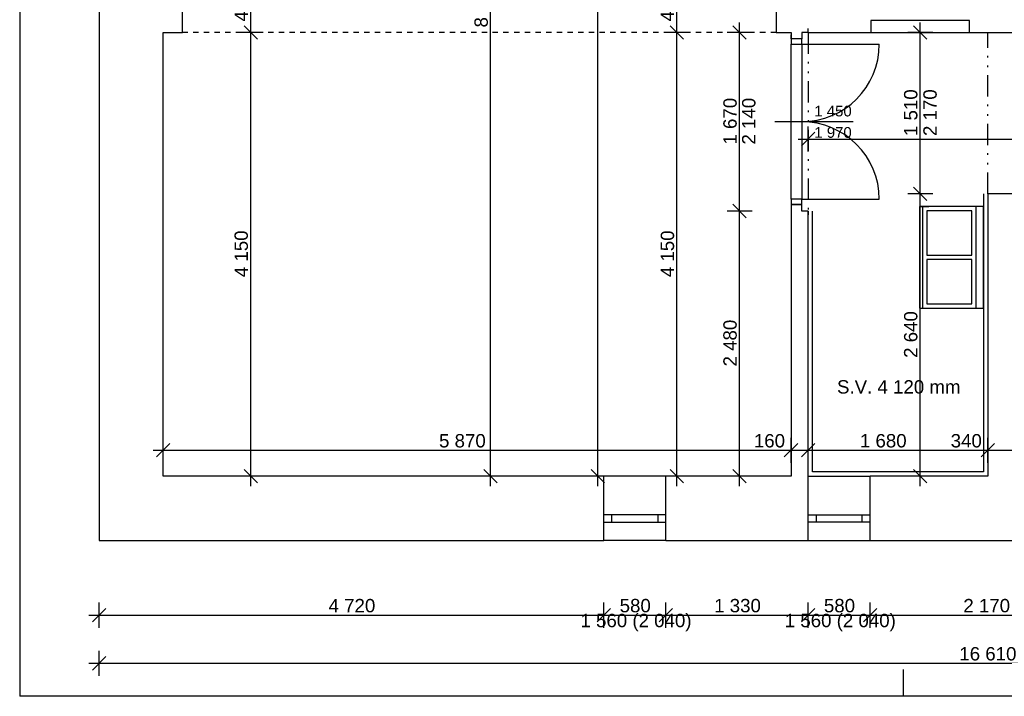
# Model space of a CAD drawing. Header units: millimetres. Extents: x -42769 to -13506, y 26197 to 41113.
# Tile 1 of 11: x -42769 to -33562, y 26197 to 32524. Entities that reach past the tile are written whole.
import ezdxf

# ---------------------------------------------------------------- set-up
doc = ezdxf.new("R2010")
doc.units = ezdxf.units.MM
doc.header["$MEASUREMENT"] = 0
doc.linetypes.add('Čerchovaná se dvěma tečkami M', pattern=[455, 200, -75, 15, -75, 15, -75])
doc.linetypes.add('Čárkovaná S', pattern=[100, 50, -50])
for name, color, linetype in [('Dveře ArchiCADu', 7, 'Continuous'), ('Kóty', 7, 'Continuous'), ('Nábytek', 7, 'Continuous'), ('Okna ArchiCADu', 7, 'Continuous'), ('SLEPAK', 7, 'Continuous'), ('Značky dveří ArchiCADu', 7, 'Continuous')]:
    doc.layers.add(name, color=color, linetype=linetype)
doc.styles.add('GENERATED_STYLE_1', font='arial.ttf')
doc.dimstyles.new('GENERATED_STYLE__1', dxfattribs={"dimtxt": 125, "dimasz": 118.75, "dimexe": 0.18, "dimexo": 0, "dimgap": 0.09, "dimtad": 1, "dimtih": 1, "dimtoh": 1, "dimdec": 0, "dimzin": 0, "dimdsep": 46, "dimtxsty": 'GENERATED_STYLE_1', "dimblk": 'ARROWHEAD_6', "dimblk1": 'ARROWHEAD_6', "dimblk2": 'ARROWHEAD_6', "dimcen": 0.09, "dimclrd": 7, "dimclre": 7, "dimclrt": 7, "dimazin": 0, "dimtfac": 1, "dimtdec": 4, "dimtmove": 0, "dimatfit": 3, "dimfxl": 0, "dimtolj": 1, "dimtzin": 0, "dimarcsym": 0})
doc.dimstyles.new('GENERATED_STYLE__2', dxfattribs={"dimtxt": 125, "dimasz": 118.75, "dimexe": 0.18, "dimexo": 0, "dimgap": 0.09, "dimtad": 1, "dimdec": 0, "dimzin": 0, "dimdsep": 46, "dimtxsty": 'GENERATED_STYLE_1', "dimblk": 'ARROWHEAD_6', "dimblk1": 'ARROWHEAD_6', "dimblk2": 'ARROWHEAD_6', "dimcen": 0.09, "dimclrd": 7, "dimclre": 7, "dimclrt": 7, "dimazin": 0, "dimtfac": 1, "dimtdec": 4, "dimtmove": 0, "dimatfit": 3, "dimfxl": 0, "dimtolj": 1, "dimtzin": 0, "dimarcsym": 0})
doc.dimstyles.new('GENERATED_STYLE__4', dxfattribs={"dimtxt": 125, "dimasz": 118.75, "dimexe": 0.18, "dimexo": 0, "dimgap": 0.09, "dimtad": 1, "dimtih": 1, "dimtoh": 1, "dimdec": 0, "dimzin": 0, "dimdsep": 46, "dimtxsty": 'GENERATED_STYLE_1', "dimblk": 'ARROWHEAD_6', "dimblk1": 'ARROWHEAD_6', "dimblk2": 'ARROWHEAD_6', "dimcen": 0.09, "dimclrd": 7, "dimclre": 7, "dimclrt": 7, "dimazin": 0, "dimtfac": 1, "dimtdec": 4, "dimtmove": 2, "dimatfit": 3, "dimfxl": 0, "dimtolj": 1, "dimtzin": 0, "dimarcsym": 0})

# ---------------------------------------------------------------- blocks, each defined once
blk = doc.blocks.new('*D1')
at = {"layer": 'Kóty', "linetype": 'Continuous'}
for p, q in [((-42026.8, 26838.3), (-42026.8, 27072.7)), ((-37306.8, 26838.3), (-37306.8, 27072.7)), ((-41964.3, 27018), (-42089.3, 26893)), ((-37244.3, 27018), (-37369.3, 26893)), ((-42120.6, 26955.5), (-42026.8, 26955.5)), ((-42026.8, 26955.5), (-37306.8, 26955.5))]:
    blk.add_line(p, q, dxfattribs=at)
at = {"layer": 'Kóty', "char_height": 125, "attachment_point": 7, "style": 'GENERATED_STYLE_1'}
for s, insert in [('{4\xa0720}', (-39880.5, 26980.5)), ('{1 560 (2 040)}', (-37525.4, 26805.5))]:
    blk.add_mtext(s, dxfattribs=dict(at, insert=insert))
blk = doc.blocks.new('ARROWHEAD_6')
at = {"color": 0, "linetype": 'Continuous', "lineweight": 0}
for p, q in [((0, 0), (-1, 0)), ((-0.5, -0.5), (0.5, 0.5))]:
    blk.add_line(p, q, dxfattribs=at)
blk = doc.blocks.new('*D3')
at = {"layer": 'Kóty', "linetype": 'Continuous'}
for p, q in [((-37306.8, 26838.3), (-37306.8, 27072.7)), ((-36726.8, 26838.3), (-36726.8, 27072.7)), ((-37244.3, 27018), (-37369.3, 26893)), ((-36664.3, 27018), (-36789.3, 26893)), ((-37306.8, 26955.5), (-36726.8, 26955.5))]:
    blk.add_line(p, q, dxfattribs=at)
at = {"layer": 'Kóty', "insert": (-37159.1, 26980.5), "char_height": 125, "attachment_point": 7, "style": 'GENERATED_STYLE_1'}
blk.add_mtext('{580}', dxfattribs=at)
blk = doc.blocks.new('*D4')
at = {"layer": 'Kóty', "linetype": 'Continuous'}
for p, q in [((-36726.8, 26838.3), (-36726.8, 27072.7)), ((-35396.8, 26838.3), (-35396.8, 27072.7)), ((-36664.3, 27018), (-36789.3, 26893)), ((-35334.3, 27018), (-35459.3, 26893)), ((-36726.8, 26955.5), (-35396.8, 26955.5))]:
    blk.add_line(p, q, dxfattribs=at)
at = {"layer": 'Kóty', "char_height": 125, "attachment_point": 7, "style": 'GENERATED_STYLE_1'}
for s, insert in [('{1\xa0330}', (-36275.5, 26980.5)), ('{1 560 (2 040)}', (-35615.4, 26805.5))]:
    blk.add_mtext(s, dxfattribs=dict(at, insert=insert))
blk = doc.blocks.new('*D5')
at = {"layer": 'Kóty', "linetype": 'Continuous'}
for p, q in [((-35396.8, 26838.3), (-35396.8, 27072.7)), ((-34816.8, 26838.3), (-34816.8, 27072.7)), ((-35334.3, 27018), (-35459.3, 26893)), ((-34754.3, 27018), (-34879.3, 26893)), ((-35396.8, 26955.5), (-34816.8, 26955.5))]:
    blk.add_line(p, q, dxfattribs=at)
at = {"layer": 'Kóty', "insert": (-35249.1, 26980.5), "char_height": 125, "attachment_point": 7, "style": 'GENERATED_STYLE_1'}
blk.add_mtext('{580}', dxfattribs=at)
blk = doc.blocks.new('*D6')
at = {"layer": 'Kóty', "linetype": 'Continuous'}
for p, q in [((-34816.8, 26838.3), (-34816.8, 27072.7)), ((-32646.8, 26838.3), (-32646.8, 27072.7)), ((-34754.3, 27018), (-34879.3, 26893)), ((-32584.3, 27018), (-32709.3, 26893)), ((-34816.8, 26955.5), (-32646.8, 26955.5))]:
    blk.add_line(p, q, dxfattribs=at)
at = {"layer": 'Kóty', "char_height": 125, "attachment_point": 7, "style": 'GENERATED_STYLE_1'}
for s, insert in [('{2\xa0170}', (-33945.5, 26980.5)), ('{1 560 (2 040)}', (-32855.4, 26805.5))]:
    blk.add_mtext(s, dxfattribs=dict(at, insert=insert))
blk = doc.blocks.new('*D7')
at = {"layer": 'Kóty', "linetype": 'Continuous'}
for p, q in [((-32646.8, 26838.3), (-32646.8, 27072.7)), ((-32046.8, 26838.3), (-32046.8, 27072.7)), ((-32584.3, 27018), (-32709.3, 26893)), ((-31984.3, 27018), (-32109.3, 26893)), ((-32646.8, 26955.5), (-32046.8, 26955.5))]:
    blk.add_line(p, q, dxfattribs=at)
at = {"layer": 'Kóty', "char_height": 125, "attachment_point": 7, "style": 'GENERATED_STYLE_1'}
for s, insert in [('{100}', (-32139.1, 27124.2)), ('{600}', (-32489.1, 26980.5)), ('{1 560 (2 040)}', (-32179.9, 26634.8))]:
    blk.add_mtext(s, dxfattribs=dict(at, insert=insert))
blk = doc.blocks.new('*D8')
at = {"layer": 'Kóty', "linetype": 'Continuous'}
for p, q in [((-32046.8, 26838.3), (-32046.8, 27072.7)), ((-31946.8, 26838.3), (-31946.8, 27072.7)), ((-31984.3, 27018), (-32109.3, 26893)), ((-31884.3, 27018), (-32009.3, 26893)), ((-32046.8, 26955.5), (-31946.8, 26955.5))]:
    blk.add_line(p, q, dxfattribs=at)
blk = doc.blocks.new('*D9')
at = {"layer": 'Kóty', "linetype": 'Continuous'}
for p, q in [((-31946.8, 26838.3), (-31946.8, 27072.7)), ((-31366.8, 26838.3), (-31366.8, 27072.7)), ((-31884.3, 27018), (-32009.3, 26893)), ((-31304.3, 27018), (-31429.3, 26893)), ((-31946.8, 26955.5), (-31366.8, 26955.5))]:
    blk.add_line(p, q, dxfattribs=at)
at = {"layer": 'Kóty', "insert": (-31799.1, 26980.5), "char_height": 125, "attachment_point": 7, "style": 'GENERATED_STYLE_1'}
blk.add_mtext('{580}', dxfattribs=at)
blk = doc.blocks.new('*D10')
at = {"layer": 'Kóty', "linetype": 'Continuous'}
for p, q in [((-31366.8, 26838.3), (-31366.8, 27072.7)), ((-28746.8, 26838.3), (-28746.8, 27072.7)), ((-31304.3, 27018), (-31429.3, 26893)), ((-28684.3, 27018), (-28809.3, 26893)), ((-31366.8, 26955.5), (-28746.8, 26955.5))]:
    blk.add_line(p, q, dxfattribs=at)
at = {"layer": 'Kóty', "char_height": 125, "attachment_point": 7, "style": 'GENERATED_STYLE_1'}
for s, insert in [('{2\xa0620}', (-30270.5, 26980.5)), ('{1 560 (2 040)}', (-28965.4, 26805.5))]:
    blk.add_mtext(s, dxfattribs=dict(at, insert=insert))
blk = doc.blocks.new('*D11')
at = {"layer": 'Kóty', "linetype": 'Continuous'}
for p, q in [((-28746.8, 26838.3), (-28746.8, 27072.7)), ((-28166.8, 26838.3), (-28166.8, 27072.7)), ((-28684.3, 27018), (-28809.3, 26893)), ((-28104.3, 27018), (-28229.3, 26893)), ((-28746.8, 26955.5), (-28166.8, 26955.5))]:
    blk.add_line(p, q, dxfattribs=at)
at = {"layer": 'Kóty', "insert": (-28599.1, 26980.5), "char_height": 125, "attachment_point": 7, "style": 'GENERATED_STYLE_1'}
blk.add_mtext('{580}', dxfattribs=at)
blk = doc.blocks.new('*D12')
at = {"layer": 'Kóty', "linetype": 'Continuous'}
for p, q in [((-28166.8, 26838.3), (-28166.8, 27072.7)), ((-25416.8, 26838.3), (-25416.8, 27072.7)), ((-28104.3, 27018), (-28229.3, 26893)), ((-25479.3, 26893), (-25354.3, 27018)), ((-28166.8, 26955.5), (-25416.8, 26955.5)), ((-25416.8, 26955.5), (-25323.1, 26955.5))]:
    blk.add_line(p, q, dxfattribs=at)
at = {"layer": 'Kóty', "insert": (-27005.5, 26980.5), "char_height": 125, "attachment_point": 7, "style": 'GENERATED_STYLE_1'}
blk.add_mtext('{2\xa0750}', dxfattribs=at)
blk = doc.blocks.new('*D13')
at = {"layer": 'Kóty', "linetype": 'Continuous'}
for p, q in [((-42026.8, 26387.9), (-42026.8, 26622.3)), ((-25416.8, 26387.9), (-25416.8, 26622.3)), ((-41964.3, 26567.6), (-42089.3, 26442.6)), ((-25479.3, 26442.6), (-25354.3, 26567.6)), ((-42120.6, 26505.1), (-42026.8, 26505.1)), ((-42026.8, 26505.1), (-25416.8, 26505.1)), ((-25416.8, 26505.1), (-25323.1, 26505.1))]:
    blk.add_line(p, q, dxfattribs=at)
at = {"layer": 'Kóty', "insert": (-33983, 26530.1), "char_height": 125, "attachment_point": 7, "style": 'GENERATED_STYLE_1'}
blk.add_mtext('{16\xa0610}', dxfattribs=at)
blk = doc.blocks.new('*D65')
at = {"layer": 'Kóty', "linetype": 'Continuous'}
for p, q in [((-34410.9, 30957.7), (-34285.9, 30832.7)), ((-34231.2, 30895.2), (-34465.6, 30895.2)), ((-34348.4, 28255.2), (-34348.4, 30895.2)), ((-34410.9, 28317.7), (-34285.9, 28192.7)), ((-34231.2, 28255.2), (-34465.6, 28255.2)), ((-34348.4, 28161.4), (-34348.4, 28255.2))]:
    blk.add_line(p, q, dxfattribs=at)
at = {"layer": 'Kóty', "insert": (-34373.4, 29361.5), "char_height": 125, "attachment_point": 7, "rotation": 90, "style": 'GENERATED_STYLE_1'}
blk.add_mtext('{2\xa0640}', dxfattribs=at)
blk = doc.blocks.new('*D66')
at = {"layer": 'Kóty', "linetype": 'Continuous'}
for p, q in [((-34348.4, 32405.2), (-34348.4, 32498.9)), ((-34285.9, 32342.7), (-34410.9, 32467.7)), ((-34231.2, 32405.2), (-34465.6, 32405.2)), ((-34348.4, 30895.2), (-34348.4, 32405.2)), ((-34410.9, 30957.7), (-34285.9, 30832.7)), ((-34231.2, 30895.2), (-34465.6, 30895.2))]:
    blk.add_line(p, q, dxfattribs=at)
at = {"layer": 'Kóty', "insert": (-34373.4, 31436.5), "char_height": 125, "attachment_point": 7, "rotation": 90, "style": 'GENERATED_STYLE_1'}
blk.add_mtext('{1\xa0510}', dxfattribs=at)
blk = doc.blocks.new('*D67')
at = {"layer": 'Kóty', "linetype": 'Continuous'}
for p, q in [((-36685.9, 32467.7), (-36560.9, 32342.7)), ((-36506.2, 32405.2), (-36740.6, 32405.2)), ((-36623.4, 28255.2), (-36623.4, 32405.2)), ((-36685.9, 28317.7), (-36560.9, 28192.7)), ((-36506.2, 28255.2), (-36740.6, 28255.2)), ((-36623.4, 28161.4), (-36623.4, 28255.2))]:
    blk.add_line(p, q, dxfattribs=at)
at = {"layer": 'Kóty', "insert": (-36648.4, 30116.5), "char_height": 125, "attachment_point": 7, "rotation": 90, "style": 'GENERATED_STYLE_1'}
blk.add_mtext('{4\xa0150}', dxfattribs=at)
blk = doc.blocks.new('*D68')
at = {"layer": 'Kóty', "linetype": 'Continuous'}
for p, q in [((-36506.2, 32895.2), (-36740.6, 32895.2)), ((-36685.9, 32957.7), (-36560.9, 32832.7)), ((-36623.4, 32405.2), (-36623.4, 32895.2)), ((-36685.9, 32467.7), (-36560.9, 32342.7)), ((-36506.2, 32405.2), (-36740.6, 32405.2))]:
    blk.add_line(p, q, dxfattribs=at)
at = {"layer": 'Kóty', "insert": (-36648.4, 32507.9), "char_height": 125, "attachment_point": 7, "rotation": 90, "style": 'GENERATED_STYLE_1'}
blk.add_mtext('{490}', dxfattribs=at)
blk = doc.blocks.new('*D69')
at = {"layer": 'Kóty', "linetype": 'Continuous'}
for p, q in [((-36685.9, 34387.7), (-36560.9, 34262.7)), ((-36506.2, 34325.2), (-36740.6, 34325.2)), ((-36623.4, 32895.2), (-36623.4, 34325.2)), ((-36506.2, 32895.2), (-36740.6, 32895.2)), ((-36685.9, 32957.7), (-36560.9, 32832.7))]:
    blk.add_line(p, q, dxfattribs=at)
at = {"layer": 'Kóty', "insert": (-36648.4, 33396.5), "char_height": 125, "attachment_point": 7, "rotation": 90, "style": 'GENERATED_STYLE_1'}
blk.add_mtext('{1\xa0430}', dxfattribs=at)
blk = doc.blocks.new('*D70')
at = {"layer": 'Kóty', "linetype": 'Continuous'}
for p, q in [((-36685.9, 34837.7), (-36560.9, 34712.7)), ((-36506.2, 34775.2), (-36740.6, 34775.2)), ((-36623.4, 34325.2), (-36623.4, 34775.2)), ((-36685.9, 34387.7), (-36560.9, 34262.7)), ((-36506.2, 34325.2), (-36740.6, 34325.2))]:
    blk.add_line(p, q, dxfattribs=at)
at = {"layer": 'Kóty', "insert": (-36648.4, 34407.9), "char_height": 125, "attachment_point": 7, "rotation": 90, "style": 'GENERATED_STYLE_1'}
blk.add_mtext('{450}', dxfattribs=at)
blk = doc.blocks.new('*D71')
at = {"layer": 'Kóty', "linetype": 'Continuous'}
for p, q in [((-36685.9, 36237.7), (-36560.9, 36112.7)), ((-36506.2, 36175.2), (-36740.6, 36175.2)), ((-36623.4, 34775.2), (-36623.4, 36175.2)), ((-36685.9, 34837.7), (-36560.9, 34712.7)), ((-36506.2, 34775.2), (-36740.6, 34775.2))]:
    blk.add_line(p, q, dxfattribs=at)
at = {"layer": 'Kóty', "insert": (-36648.4, 35261.5), "char_height": 125, "attachment_point": 7, "rotation": 90, "style": 'GENERATED_STYLE_1'}
blk.add_mtext('{1\xa0400}', dxfattribs=at)
blk = doc.blocks.new('*D72')
at = {"layer": 'Kóty', "linetype": 'Continuous'}
for p, q in [((-36685.9, 37137.7), (-36560.9, 37012.7)), ((-36506.2, 37075.2), (-36740.6, 37075.2)), ((-36623.4, 36175.2), (-36623.4, 37075.2)), ((-36685.9, 36237.7), (-36560.9, 36112.7)), ((-36506.2, 36175.2), (-36740.6, 36175.2))]:
    blk.add_line(p, q, dxfattribs=at)
at = {"layer": 'Kóty', "insert": (-36648.4, 36482.9), "char_height": 125, "attachment_point": 7, "rotation": 90, "style": 'GENERATED_STYLE_1'}
blk.add_mtext('{900}', dxfattribs=at)
blk = doc.blocks.new('*D73')
at = {"layer": 'Kóty', "linetype": 'Continuous'}
for p, q in [((-36506.2, 37575.2), (-36740.6, 37575.2)), ((-36685.9, 37637.7), (-36560.9, 37512.7)), ((-36623.4, 37075.2), (-36623.4, 37575.2)), ((-36685.9, 37137.7), (-36560.9, 37012.7)), ((-36506.2, 37075.2), (-36740.6, 37075.2))]:
    blk.add_line(p, q, dxfattribs=at)
at = {"layer": 'Kóty', "insert": (-36648.4, 37182.9), "char_height": 125, "attachment_point": 7, "rotation": 90, "style": 'GENERATED_STYLE_1'}
blk.add_mtext('{500}', dxfattribs=at)
blk = doc.blocks.new('*D74')
at = {"layer": 'Kóty', "linetype": 'Continuous'}
for p, q in [((-36623.4, 38965.2), (-36623.4, 39058.9)), ((-36506.2, 38965.2), (-36740.6, 38965.2)), ((-36560.9, 38902.7), (-36685.9, 39027.7)), ((-36623.4, 37575.2), (-36623.4, 38965.2)), ((-36506.2, 37575.2), (-36740.6, 37575.2)), ((-36685.9, 37637.7), (-36560.9, 37512.7))]:
    blk.add_line(p, q, dxfattribs=at)
at = {"layer": 'Kóty', "insert": (-36648.4, 38056.5), "char_height": 125, "attachment_point": 7, "rotation": 90, "style": 'GENERATED_STYLE_1'}
blk.add_mtext('{1\xa0390}', dxfattribs=at)
blk = doc.blocks.new('*D75')
at = {"layer": 'Kóty', "linetype": 'Continuous'}
for p, q in [((-38427.7, 37137.7), (-38302.7, 37012.7)), ((-38248, 37075.2), (-38482.3, 37075.2)), ((-38365.2, 28255.2), (-38365.2, 37075.2)), ((-38427.7, 28317.7), (-38302.7, 28192.7)), ((-38248, 28255.2), (-38482.3, 28255.2)), ((-38365.2, 28161.4), (-38365.2, 28255.2))]:
    blk.add_line(p, q, dxfattribs=at)
at = {"layer": 'Kóty', "insert": (-38390.2, 32451.5), "char_height": 125, "attachment_point": 7, "rotation": 90, "style": 'GENERATED_STYLE_1'}
blk.add_mtext('{8\xa0820}', dxfattribs=at)
blk = doc.blocks.new('*D76')
at = {"layer": 'Kóty', "linetype": 'Continuous'}
for p, q in [((-38365.2, 38965.2), (-38365.2, 39058.9)), ((-38248, 38965.2), (-38482.3, 38965.2)), ((-38302.7, 38902.7), (-38427.7, 39027.7)), ((-38365.2, 37075.2), (-38365.2, 38965.2)), ((-38427.7, 37137.7), (-38302.7, 37012.7)), ((-38248, 37075.2), (-38482.3, 37075.2))]:
    blk.add_line(p, q, dxfattribs=at)
at = {"layer": 'Kóty', "insert": (-38390.2, 37806.5), "char_height": 125, "attachment_point": 7, "rotation": 90, "style": 'GENERATED_STYLE_1'}
blk.add_mtext('{1\xa0890}', dxfattribs=at)
blk = doc.blocks.new('*D77')
at = {"layer": 'Kóty', "linetype": 'Continuous'}
for p, q in [((-37362.3, 38965.2), (-37362.3, 39058.9)), ((-37245.1, 38965.2), (-37479.5, 38965.2)), ((-37299.8, 38902.7), (-37424.8, 39027.7)), ((-37362.3, 28255.2), (-37362.3, 38965.2)), ((-37424.8, 28317.7), (-37299.8, 28192.7)), ((-37245.1, 28255.2), (-37479.5, 28255.2)), ((-37362.3, 28161.4), (-37362.3, 28255.2))]:
    blk.add_line(p, q, dxfattribs=at)
at = {"layer": 'Kóty', "insert": (-37387.3, 33349), "char_height": 125, "attachment_point": 7, "rotation": 90, "style": 'GENERATED_STYLE_1'}
blk.add_mtext('{10\xa0710}', dxfattribs=at)
blk = doc.blocks.new('*D78')
at = {"layer": 'Kóty', "linetype": 'Continuous'}
for p, q in [((-40670.8, 32467.7), (-40545.8, 32342.7)), ((-40491.2, 32405.2), (-40725.5, 32405.2)), ((-40608.3, 28255.2), (-40608.3, 32405.2)), ((-40670.8, 28317.7), (-40545.8, 28192.7)), ((-40491.2, 28255.2), (-40725.5, 28255.2)), ((-40608.3, 28161.4), (-40608.3, 28255.2))]:
    blk.add_line(p, q, dxfattribs=at)
at = {"layer": 'Kóty', "insert": (-40633.3, 30116.5), "char_height": 125, "attachment_point": 7, "rotation": 90, "style": 'GENERATED_STYLE_1'}
blk.add_mtext('{4\xa0150}', dxfattribs=at)
blk = doc.blocks.new('*D79')
at = {"layer": 'Kóty', "linetype": 'Continuous'}
for p, q in [((-40491.2, 32895.2), (-40725.5, 32895.2)), ((-40670.8, 32957.7), (-40545.8, 32832.7)), ((-40608.3, 32405.2), (-40608.3, 32895.2)), ((-40670.8, 32467.7), (-40545.8, 32342.7)), ((-40491.2, 32405.2), (-40725.5, 32405.2))]:
    blk.add_line(p, q, dxfattribs=at)
at = {"layer": 'Kóty', "insert": (-40633.3, 32507.9), "char_height": 125, "attachment_point": 7, "rotation": 90, "style": 'GENERATED_STYLE_1'}
blk.add_mtext('{490}', dxfattribs=at)
blk = doc.blocks.new('*D80')
at = {"layer": 'Kóty', "linetype": 'Continuous'}
for p, q in [((-40670.8, 37137.7), (-40545.8, 37012.7)), ((-40491.2, 37075.2), (-40725.5, 37075.2)), ((-40608.3, 32895.2), (-40608.3, 37075.2)), ((-40491.2, 32895.2), (-40725.5, 32895.2)), ((-40670.8, 32957.7), (-40545.8, 32832.7))]:
    blk.add_line(p, q, dxfattribs=at)
at = {"layer": 'Kóty', "insert": (-40633.3, 34771.5), "char_height": 125, "attachment_point": 7, "rotation": 90, "style": 'GENERATED_STYLE_1'}
blk.add_mtext('{4\xa0180}', dxfattribs=at)
blk = doc.blocks.new('*D81')
at = {"layer": 'Kóty', "linetype": 'Continuous'}
for p, q in [((-40491.2, 37575.2), (-40725.5, 37575.2)), ((-40670.8, 37637.7), (-40545.8, 37512.7)), ((-40608.3, 37075.2), (-40608.3, 37575.2)), ((-40670.8, 37137.7), (-40545.8, 37012.7)), ((-40491.2, 37075.2), (-40725.5, 37075.2))]:
    blk.add_line(p, q, dxfattribs=at)
at = {"layer": 'Kóty', "insert": (-40633.3, 37182.9), "char_height": 125, "attachment_point": 7, "rotation": 90, "style": 'GENERATED_STYLE_1'}
blk.add_mtext('{500}', dxfattribs=at)
blk = doc.blocks.new('*D82')
at = {"layer": 'Kóty', "linetype": 'Continuous'}
for p, q in [((-40608.3, 38965.2), (-40608.3, 39058.9)), ((-40491.2, 38965.2), (-40725.5, 38965.2)), ((-40545.8, 38902.7), (-40670.8, 39027.7)), ((-40608.3, 37575.2), (-40608.3, 38965.2)), ((-40491.2, 37575.2), (-40725.5, 37575.2)), ((-40670.8, 37637.7), (-40545.8, 37512.7))]:
    blk.add_line(p, q, dxfattribs=at)
at = {"layer": 'Kóty', "insert": (-40633.3, 38056.5), "char_height": 125, "attachment_point": 7, "rotation": 90, "style": 'GENERATED_STYLE_1'}
blk.add_mtext('{1\xa0390}', dxfattribs=at)
blk = doc.blocks.new('*D83')
at = {"layer": 'Kóty', "linetype": 'Continuous'}
for p, q in [((-41364.3, 28559.8), (-41489.3, 28434.8)), ((-41426.8, 28380.1), (-41426.8, 28614.4)), ((-35494.3, 28559.8), (-35619.3, 28434.8)), ((-35556.8, 28380.1), (-35556.8, 28614.4)), ((-41520.6, 28497.3), (-41426.8, 28497.3)), ((-41426.8, 28497.3), (-35556.8, 28497.3))]:
    blk.add_line(p, q, dxfattribs=at)
at = {"layer": 'Kóty', "char_height": 125, "attachment_point": 7, "style": 'GENERATED_STYLE_1'}
for s, insert in [('{5\xa0870}', (-38847.8, 28522.3)), ('{160}', (-35903.9, 28522.3))]:
    blk.add_mtext(s, dxfattribs=dict(at, insert=insert))
blk = doc.blocks.new('*D84')
at = {"layer": 'Kóty', "linetype": 'Continuous'}
for p, q in [((-35494.3, 28559.8), (-35619.3, 28434.8)), ((-35556.8, 28380.1), (-35556.8, 28614.4)), ((-35334.3, 28559.8), (-35459.3, 28434.8)), ((-35396.8, 28380.1), (-35396.8, 28614.4)), ((-35556.8, 28497.3), (-35396.8, 28497.3))]:
    blk.add_line(p, q, dxfattribs=at)
blk = doc.blocks.new('*D85')
at = {"layer": 'Kóty', "linetype": 'Continuous'}
for p, q in [((-35334.3, 28559.8), (-35459.3, 28434.8)), ((-35396.8, 28380.1), (-35396.8, 28614.4)), ((-33654.3, 28559.8), (-33779.3, 28434.8)), ((-33716.8, 28380.1), (-33716.8, 28614.4)), ((-35396.8, 28497.3), (-33716.8, 28497.3))]:
    blk.add_line(p, q, dxfattribs=at)
at = {"layer": 'Kóty', "char_height": 125, "attachment_point": 7, "style": 'GENERATED_STYLE_1'}
for s, insert in [('{1\xa0680}', (-34912.8, 28522.3)), ('{340}', (-34063.9, 28522.3))]:
    blk.add_mtext(s, dxfattribs=dict(at, insert=insert))
blk = doc.blocks.new('*D86')
at = {"layer": 'Kóty', "linetype": 'Continuous'}
for p, q in [((-33654.3, 28559.8), (-33779.3, 28434.8)), ((-33716.8, 28380.1), (-33716.8, 28614.4)), ((-33314.3, 28559.8), (-33439.3, 28434.8)), ((-33376.8, 28380.1), (-33376.8, 28614.4)), ((-33716.8, 28497.3), (-33376.8, 28497.3))]:
    blk.add_line(p, q, dxfattribs=at)
blk = doc.blocks.new('*D87')
at = {"layer": 'Kóty', "linetype": 'Continuous'}
for p, q in [((-33314.3, 28559.8), (-33439.3, 28434.8)), ((-33376.8, 28380.1), (-33376.8, 28614.4)), ((-31984.3, 28559.8), (-32109.3, 28434.8)), ((-32046.8, 28380.1), (-32046.8, 28614.4)), ((-33376.8, 28497.3), (-32046.8, 28497.3))]:
    blk.add_line(p, q, dxfattribs=at)
at = {"layer": 'Kóty', "insert": (-33117.9, 28522.3), "char_height": 125, "attachment_point": 7, "style": 'GENERATED_STYLE_1'}
blk.add_mtext('{1\xa0330}', dxfattribs=at)
blk = doc.blocks.new('*D88')
at = {"layer": 'Kóty', "linetype": 'Continuous'}
for p, q in [((-31984.3, 28559.8), (-32109.3, 28434.8)), ((-32046.8, 28380.1), (-32046.8, 28614.4)), ((-31884.3, 28559.8), (-32009.3, 28434.8)), ((-31946.8, 28380.1), (-31946.8, 28614.4)), ((-32046.8, 28497.3), (-31946.8, 28497.3))]:
    blk.add_line(p, q, dxfattribs=at)
at = {"layer": 'Kóty', "insert": (-31946.8, 28345.4), "char_height": 125, "attachment_point": 7, "style": 'GENERATED_STYLE_1'}
blk.add_mtext('{100}', dxfattribs=at)
blk = doc.blocks.new('*D89')
at = {"layer": 'Kóty', "linetype": 'Continuous'}
for p, q in [((-31884.3, 28559.8), (-32009.3, 28434.8)), ((-31946.8, 28380.1), (-31946.8, 28614.4)), ((-30214.3, 28559.8), (-30339.3, 28434.8)), ((-30276.8, 28380.1), (-30276.8, 28614.4)), ((-31946.8, 28497.3), (-30276.8, 28497.3))]:
    blk.add_line(p, q, dxfattribs=at)
at = {"layer": 'Kóty', "char_height": 125, "attachment_point": 7, "style": 'GENERATED_STYLE_1'}
for s, insert in [('{1\xa0670}', (-31325.5, 28522.3)), ('{100}', (-31946.8, 28345.4))]:
    blk.add_mtext(s, dxfattribs=dict(at, insert=insert))
blk = doc.blocks.new('*D90')
at = {"layer": 'Kóty', "linetype": 'Continuous'}
for p, q in [((-30214.3, 28559.8), (-30339.3, 28434.8)), ((-30276.8, 28380.1), (-30276.8, 28614.4)), ((-30114.3, 28559.8), (-30239.3, 28434.8)), ((-30176.8, 28380.1), (-30176.8, 28614.4)), ((-30276.8, 28497.3), (-30176.8, 28497.3))]:
    blk.add_line(p, q, dxfattribs=at)
at = {"layer": 'Kóty', "insert": (-30176.8, 28345.4), "char_height": 125, "attachment_point": 7, "style": 'GENERATED_STYLE_1'}
blk.add_mtext('{100}', dxfattribs=at)
blk = doc.blocks.new('*D91')
at = {"layer": 'Kóty', "linetype": 'Continuous'}
for p, q in [((-30114.3, 28559.8), (-30239.3, 28434.8)), ((-30176.8, 28380.1), (-30176.8, 28614.4)), ((-28104.3, 28559.8), (-28229.3, 28434.8)), ((-28166.8, 28380.1), (-28166.8, 28614.4)), ((-30176.8, 28497.3), (-28166.8, 28497.3))]:
    blk.add_line(p, q, dxfattribs=at)
at = {"layer": 'Kóty', "char_height": 125, "attachment_point": 7, "style": 'GENERATED_STYLE_1'}
for s, insert in [('{2\xa0010}', (-29385.5, 28522.3)), ('{160}', (-28513.9, 28522.3)), ('{100}', (-30176.8, 28345.4))]:
    blk.add_mtext(s, dxfattribs=dict(at, insert=insert))
blk = doc.blocks.new('*D92')
at = {"layer": 'Kóty', "linetype": 'Continuous'}
for p, q in [((-28104.3, 28559.8), (-28229.3, 28434.8)), ((-28166.8, 28380.1), (-28166.8, 28614.4)), ((-27944.3, 28559.8), (-28069.3, 28434.8)), ((-28006.8, 28380.1), (-28006.8, 28614.4)), ((-28166.8, 28497.3), (-28006.8, 28497.3))]:
    blk.add_line(p, q, dxfattribs=at)
blk = doc.blocks.new('*D93')
at = {"layer": 'Kóty', "linetype": 'Continuous'}
for p, q in [((-27944.3, 28559.8), (-28069.3, 28434.8)), ((-28006.8, 28380.1), (-28006.8, 28614.4)), ((-27774.3, 28559.8), (-27899.3, 28434.8)), ((-27836.8, 28380.1), (-27836.8, 28614.4)), ((-28006.8, 28497.3), (-27836.8, 28497.3))]:
    blk.add_line(p, q, dxfattribs=at)
blk = doc.blocks.new('*D94')
at = {"layer": 'Kóty', "linetype": 'Continuous'}
for p, q in [((-27774.3, 28559.8), (-27899.3, 28434.8)), ((-27836.8, 28380.1), (-27836.8, 28614.4)), ((-26124.3, 28559.8), (-26249.3, 28434.8)), ((-26186.8, 28380.1), (-26186.8, 28614.4)), ((-27836.8, 28497.3), (-26186.8, 28497.3))]:
    blk.add_line(p, q, dxfattribs=at)
at = {"layer": 'Kóty', "char_height": 125, "attachment_point": 7, "style": 'GENERATED_STYLE_1'}
for s, insert in [('{170}', (-27774.3, 28522.3)), ('{1\xa0650}', (-27225.5, 28522.3)), ('{170}', (-26533.9, 28522.3))]:
    blk.add_mtext(s, dxfattribs=dict(at, insert=insert))
blk = doc.blocks.new('*D95')
at = {"layer": 'Kóty', "linetype": 'Continuous'}
for p, q in [((-26124.3, 28559.8), (-26249.3, 28434.8)), ((-26186.8, 28380.1), (-26186.8, 28614.4)), ((-26079.3, 28434.8), (-25954.3, 28559.8)), ((-26016.8, 28380.1), (-26016.8, 28614.4)), ((-26186.8, 28497.3), (-26016.8, 28497.3)), ((-26016.8, 28497.3), (-25923.1, 28497.3))]:
    blk.add_line(p, q, dxfattribs=at)
blk = doc.blocks.new('*D99')
at = {"layer": 'Kóty', "linetype": 'Continuous'}
for p, q in [((-35396.8, 31291.3), (-35396.8, 31525.7)), ((-28166.8, 31291.3), (-28166.8, 31525.7)), ((-35490.6, 31408.5), (-35396.8, 31408.5)), ((-35334.3, 31471), (-35459.3, 31346)), ((-35396.8, 31408.5), (-28166.8, 31408.5)), ((-28104.3, 31471), (-28229.3, 31346))]:
    blk.add_line(p, q, dxfattribs=at)
at = {"layer": 'Kóty', "char_height": 125, "attachment_point": 7, "style": 'GENERATED_STYLE_1'}
for s, insert in [('{7\xa0230}', (-32137.8, 31433.5)), ('{160}', (-28513.9, 31433.5))]:
    blk.add_mtext(s, dxfattribs=dict(at, insert=insert))
blk = doc.blocks.new('*D100')
at = {"layer": 'Kóty', "linetype": 'Continuous'}
for p, q in [((-28166.8, 31291.3), (-28166.8, 31525.7)), ((-28006.8, 31291.3), (-28006.8, 31525.7)), ((-28104.3, 31471), (-28229.3, 31346)), ((-28166.8, 31408.5), (-28006.8, 31408.5)), ((-27944.3, 31471), (-28069.3, 31346))]:
    blk.add_line(p, q, dxfattribs=at)
blk = doc.blocks.new('*D101')
at = {"layer": 'Kóty', "linetype": 'Continuous'}
for p, q in [((-28006.8, 31291.3), (-28006.8, 31525.7)), ((-26016.8, 31291.3), (-26016.8, 31525.7)), ((-27944.3, 31471), (-28069.3, 31346)), ((-28006.8, 31408.5), (-26016.8, 31408.5)), ((-26079.3, 31346), (-25954.3, 31471)), ((-26016.8, 31408.5), (-25923.1, 31408.5))]:
    blk.add_line(p, q, dxfattribs=at)
at = {"layer": 'Kóty', "insert": (-27225.5, 31433.5), "char_height": 125, "attachment_point": 7, "style": 'GENERATED_STYLE_1'}
blk.add_mtext('{1\xa0990}', dxfattribs=at)
blk = doc.blocks.new('*D102')
at = {"layer": 'Kóty', "linetype": 'Continuous'}
for p, q in [((-36100.4, 30797.7), (-35975.4, 30672.7)), ((-35920.7, 30735.2), (-36155.1, 30735.2)), ((-36037.9, 28255.2), (-36037.9, 30735.2)), ((-36100.4, 28317.7), (-35975.4, 28192.7)), ((-35920.7, 28255.2), (-36155.1, 28255.2)), ((-36037.9, 28161.4), (-36037.9, 28255.2))]:
    blk.add_line(p, q, dxfattribs=at)
at = {"layer": 'Kóty', "insert": (-36062.9, 29281.5), "char_height": 125, "attachment_point": 7, "rotation": 90, "style": 'GENERATED_STYLE_1'}
blk.add_mtext('{2\xa0480}', dxfattribs=at)
blk = doc.blocks.new('*D103')
at = {"layer": 'Kóty', "linetype": 'Continuous'}
for p, q in [((-36037.9, 32405.2), (-36037.9, 32498.9)), ((-35975.4, 32342.7), (-36100.4, 32467.7)), ((-35920.7, 32405.2), (-36155.1, 32405.2)), ((-36037.9, 30735.2), (-36037.9, 32405.2)), ((-36100.4, 30797.7), (-35975.4, 30672.7)), ((-35920.7, 30735.2), (-36155.1, 30735.2))]:
    blk.add_line(p, q, dxfattribs=at)
at = {"layer": 'Kóty', "char_height": 125, "attachment_point": 7, "rotation": 90, "style": 'GENERATED_STYLE_1'}
for s, insert in [('{1\xa0670}', (-36062.9, 31356.5)), ('{2 140}', (-35887.9, 31356.5))]:
    blk.add_mtext(s, dxfattribs=dict(at, insert=insert))

msp = doc.modelspace()

# ---------------------------------------------------------------- linework, layer by layer
at = {"layer": 'Dveře ArchiCADu', "linetype": 'Continuous'}
for p, q in [((-35396.8, 32405.2), (-35396.8, 32442.2)), ((-35556.8, 32345.2), (-35556.8, 32382.2)), ((-35556.8, 32345.2), (-35556.8, 32295.2)), ((-35456.8, 32345.2), (-35556.8, 32345.2)), ((-35456.8, 32345.2), (-35556.8, 32345.2)), ((-35396.8, 32405.2), (-35456.8, 32405.2)), ((-35456.8, 32405.2), (-35456.8, 32345.2)), ((-35456.8, 32295.2), (-35456.8, 32345.2)), ((-35556.8, 30845.2), (-35556.8, 32295.2)), ((-35556.8, 32295.2), (-35456.8, 32295.2)), ((-35456.8, 32295.2), (-35456.8, 30845.2)), ((-35456.8, 32295.2), (-34731.8, 32295.2)), ((-35456.8, 30845.2), (-35556.8, 30845.2)), ((-35556.8, 30845.2), (-35556.8, 30795.2)), ((-35456.8, 30795.2), (-35456.8, 30845.2)), ((-35456.8, 30845.2), (-34731.8, 30845.2)), ((-35556.8, 30795.2), (-35456.8, 30795.2)), ((-35456.8, 30795.2), (-35556.8, 30795.2)), ((-35556.8, 30795.2), (-35556.8, 30758.2)), ((-35456.8, 30735.2), (-35456.8, 30795.2)), ((-35396.8, 30735.2), (-35456.8, 30735.2)), ((-35396.8, 30735.2), (-35396.8, 30698.2))]:
    msp.add_line(p, q, dxfattribs=at)
at = {"layer": 'Dveře ArchiCADu', "linetype": 'Čerchovaná se dvěma tečkami M'}
msp.add_line((-35396.8, 32405.2), (-35396.8, 30735.2), dxfattribs=at)
at = {"layer": 'Dveře ArchiCADu', "linetype": 'Continuous'}
for centre, start, end in [((-35456.8, 32295.2), 270, 0), ((-35456.8, 30845.2), 0, 90)]:
    msp.add_arc(centre, 725, start, end, dxfattribs=at)
at = {"layer": 'Nábytek', "linetype": 'Continuous'}
for p, q in [((-33756.8, 30776.2), (-34356.8, 30776.2)), ((-34356.8, 30776.2), (-34266.8, 30776.2)), ((-34356.8, 30776.2), (-34356.8, 29826.2)), ((-33826.8, 30776.2), (-34326.8, 30776.2)), ((-34326.8, 30776.2), (-34326.8, 29826.2)), ((-33826.8, 30301.2), (-33826.8, 30776.2)), ((-33756.8, 29826.2), (-33756.8, 30776.2)), ((-33866.8, 30736.2), (-34286.8, 30736.2)), ((-34286.8, 30736.2), (-34286.8, 30321.2)), ((-33866.8, 30528.7), (-33866.8, 30736.2)), ((-33866.8, 30321.2), (-33866.8, 30528.7)), ((-34286.8, 30321.2), (-33866.8, 30321.2)), ((-33826.8, 29826.2), (-33826.8, 30301.2)), ((-33866.8, 30281.2), (-34286.8, 30281.2)), ((-34286.8, 30281.2), (-34286.8, 29866.2)), ((-33866.8, 30073.7), (-33866.8, 30281.2)), ((-33866.8, 29866.2), (-33866.8, 30073.7)), ((-34286.8, 29866.2), (-33866.8, 29866.2)), ((-34356.8, 29826.2), (-33756.8, 29826.2)), ((-34356.8, 29826.2), (-34266.8, 29826.2)), ((-34326.8, 29826.2), (-33826.8, 29826.2))]:
    msp.add_line(p, q, dxfattribs=at)
at = {"layer": 'Okna ArchiCADu', "linetype": 'Continuous'}
for p, q in [((-36726.8, 28255.2), (-37306.8, 28255.2)), ((-35396.8, 28255.2), (-34816.8, 28255.2)), ((-37231.8, 27895.2), (-37306.8, 27895.2)), ((-37306.8, 27825.2), (-37306.8, 27895.2)), ((-37231.8, 27825.2), (-37231.8, 27895.2)), ((-36801.8, 27895.2), (-37231.8, 27895.2)), ((-36726.8, 27895.2), (-36801.8, 27895.2)), ((-36801.8, 27895.2), (-36801.8, 27825.2)), ((-36726.8, 27825.2), (-36726.8, 27895.2)), ((-35396.8, 27895.2), (-35321.8, 27895.2)), ((-35396.8, 27825.2), (-35396.8, 27895.2)), ((-35321.8, 27895.2), (-35321.8, 27825.2)), ((-35321.8, 27895.2), (-34891.8, 27895.2)), ((-34891.8, 27825.2), (-34891.8, 27895.2)), ((-34891.8, 27895.2), (-34816.8, 27895.2)), ((-34816.8, 27825.2), (-34816.8, 27895.2)), ((-37306.8, 27825.2), (-37231.8, 27825.2)), ((-37231.8, 27825.2), (-36801.8, 27825.2)), ((-36801.8, 27825.2), (-36726.8, 27825.2)), ((-35321.8, 27825.2), (-35396.8, 27825.2)), ((-34891.8, 27825.2), (-35321.8, 27825.2)), ((-34816.8, 27825.2), (-34891.8, 27825.2)), ((-36726.8, 27655.2), (-37306.8, 27655.2)), ((-35396.8, 27655.2), (-34816.8, 27655.2))]:
    msp.add_line(p, q, dxfattribs=at)
at = {"layer": 'SLEPAK', "linetype": 'Continuous'}
for p, q in [((-33887.8, 32517.7), (-34809.1, 32517.7)), ((-34809.1, 32517.7), (-34809.1, 32405.2)), ((-33887.8, 32405.2), (-33887.8, 32517.7)), ((-35396.8, 32405.2), (-35396.8, 32442.2)), ((-35556.8, 32345.2), (-35556.8, 32382.2)), ((-35456.8, 32345.2), (-35556.8, 32345.2)), ((-35456.8, 32405.2), (-35456.8, 32345.2)), ((-35396.8, 32405.2), (-35456.8, 32405.2)), ((-35456.8, 32405.2), (-35456.8, 32345.2)), ((-35396.8, 32405.2), (-35456.8, 32405.2)), ((-34809.1, 32405.2), (-33887.8, 32405.2)), ((-33756.8, 30895.2), (-33756.8, 28295.2)), ((-35556.8, 30795.2), (-35556.8, 30758.2)), ((-35456.8, 30795.2), (-35556.8, 30795.2)), ((-35456.8, 30735.2), (-35456.8, 30795.2)), ((-35456.8, 30735.2), (-35456.8, 30795.2)), ((-35396.8, 30735.2), (-35456.8, 30735.2)), ((-35396.8, 30735.2), (-35456.8, 30735.2)), ((-35396.8, 30735.2), (-35396.8, 30698.2)), ((-35356.8, 28295.2), (-35356.8, 30735.2)), ((-33756.8, 28295.2), (-35356.8, 28295.2)), ((-37306.8, 27895.2), (-37306.8, 28255.2)), ((-36726.8, 27895.2), (-36726.8, 28255.2)), ((-35396.8, 27895.2), (-35396.8, 28255.2)), ((-34816.8, 27895.2), (-34816.8, 28255.2)), ((-37306.8, 27825.2), (-37306.8, 27895.2)), ((-36726.8, 27825.2), (-36726.8, 27895.2)), ((-35396.8, 27825.2), (-35396.8, 27895.2)), ((-34816.8, 27825.2), (-34816.8, 27895.2)), ((-37306.8, 27655.2), (-37306.8, 27825.2)), ((-36726.8, 27655.2), (-36726.8, 27825.2)), ((-35396.8, 27655.2), (-35396.8, 27825.2)), ((-34816.8, 27655.2), (-34816.8, 27825.2))]:
    msp.add_line(p, q, dxfattribs=at)
at = {"layer": 'SLEPAK', "linetype": 'Čárkovaná S'}
msp.add_line((-35696.8, 32405.2), (-41246.8, 32405.2), dxfattribs=at)
at = {"layer": 'SLEPAK', "linetype": 'Čerchovaná se dvěma tečkami M'}
msp.add_line((-33716.8, 30895.2), (-33716.8, 32405.2), dxfattribs=at)
at = {"layer": 'SLEPAK', "linetype": 'Continuous', "flags": 128}
for points in [[(-42768.6, 41046.6), (-42768.6, 26196.6)], [(-42026.8, 37075.2), (-42026.8, 27655.2)], [(-41246.8, 32405.2), (-41246.8, 32895.2)], [(-35696.8, 32895.2), (-35696.8, 32405.2)], [(-41426.8, 28255.2), (-41426.8, 32405.2)], [(-41426.8, 32405.2), (-41246.8, 32405.2)], [(-35696.8, 32405.2), (-35556.8, 32405.2)], [(-35556.8, 32405.2), (-35556.8, 32345.2)], [(-35396.8, 32405.2), (-32016.8, 32405.2)], [(-33226.8, 30895.2), (-33716.8, 30895.2)], [(-33716.8, 30895.2), (-33716.8, 28255.2)], [(-35556.8, 30795.2), (-35556.8, 28255.2)], [(-35396.8, 28255.2), (-35396.8, 30735.2)], [(-37306.8, 28255.2), (-41426.8, 28255.2)], [(-35556.8, 28255.2), (-36726.8, 28255.2)], [(-33716.8, 28255.2), (-34816.8, 28255.2)], [(-42026.8, 27655.2), (-37306.8, 27655.2)], [(-36726.8, 27655.2), (-35396.8, 27655.2)], [(-34816.8, 27655.2), (-32646.8, 27655.2)], [(-34505.7, 26196.6), (-34505.7, 26446.6)], [(-13505.7, 26196.6), (-42768.6, 26196.6)]]:
    msp.add_lwpolyline(points, dxfattribs=at)
at = {"layer": 'Značky dveří ArchiCADu', "linetype": 'Continuous'}
msp.add_line((-34975.4, 31570.2), (-35706.8, 31570.2), dxfattribs=at)

# ---------------------------------------------------------------- texts
at = {"layer": 'Kóty', "linetype": 'Continuous', "insert": (-34192.8, 31436.5), "char_height": 125, "attachment_point": 7, "rotation": 90, "style": 'GENERATED_STYLE_1'}
msp.add_mtext('{2 170}', dxfattribs=at)
at = {"layer": 'SLEPAK', "linetype": 'Continuous', "insert": (-34549.3, 29026.3), "char_height": 125, "attachment_point": 8, "style": 'GENERATED_STYLE_1'}
msp.add_mtext('{S.V. 4 120 mm}', dxfattribs=at)
at = {"layer": 'Značky dveří ArchiCADu', "char_height": 100, "attachment_point": 7, "style": 'GENERATED_STYLE_1'}
for s, insert in [('{1\xa0450}', (-35338.8, 31618.5)), ('{1\xa0970}', (-35338.8, 31418.5))]:
    msp.add_mtext(s, dxfattribs=dict(at, insert=insert))

# ---------------------------------------------------------------- dimensions: what is measured, and where the dimension line sits
at = {"layer": 'Kóty', "linetype": 'Continuous'}
for base, p1, p2, picture, middle in [((-40608.3, 28255.2), (-40906.8, 37575.2), (-41426.8, 38965.2), '*D82', (-40695.8, 38270.2)), ((-38365.2, 28255.2), (-38856.8, 37075.2), (-38856.8, 38965.2), '*D76', (-38452.7, 38020.2)), ((-37362.3, 28255.2), (-37306.8, 28255.2), (-35246.8, 38965.2), '*D77', (-37449.8, 33610.2)), ((-36623.4, 28255.2), (-36166.8, 37575.2), (-37016.8, 38965.2), '*D74', (-36710.9, 38270.2)), ((-40608.3, 28255.2), (-40906.8, 37075.2), (-40906.8, 37575.2), '*D81', (-40695.8, 37325.2)), ((-36623.4, 28255.2), (-36166.8, 37075.2), (-36166.8, 37575.2), '*D73', (-36710.9, 37325.2)), ((-40608.3, 28255.2), (-41246.8, 32895.2), (-40906.8, 37075.2), '*D80', (-40695.8, 34985.2)), ((-38365.2, 28255.2), (-37306.8, 28255.2), (-38856.8, 37075.2), '*D75', (-38452.7, 32665.2)), ((-36623.4, 28255.2), (-35476.8, 36175.2), (-36166.8, 37075.2), '*D72', (-36710.9, 36625.2)), ((-36623.4, 28255.2), (-35226.8, 34775.2), (-35476.8, 36175.2), '*D71', (-36710.9, 35475.2)), ((-36623.4, 28255.2), (-35226.8, 34325.2), (-35226.8, 34775.2), '*D70', (-36710.9, 34550.2)), ((-36623.4, 28255.2), (-35696.8, 32895.2), (-35226.8, 34325.2), '*D69', (-36710.9, 33610.2)), ((-40608.3, 28255.2), (-41246.8, 32405.2), (-41246.8, 32895.2), '*D79', (-40695.8, 32650.2)), ((-36623.4, 28255.2), (-35696.8, 32405.2), (-35696.8, 32895.2), '*D68', (-36710.9, 32650.2)), ((-36037.9, 28255.2), (-35396.8, 30735.2), (-35396.8, 32405.2), '*D103', (-36125.4, 31570.2)), ((-34348.4, 28255.2), (-33716.8, 30895.2), (-33716.8, 32405.2), '*D66', (-34435.9, 31650.2)), ((-40608.3, 28255.2), (-41426.8, 28255.2), (-41246.8, 32405.2), '*D78', (-40695.8, 30330.2)), ((-36623.4, 28255.2), (-36726.8, 28255.2), (-35696.8, 32405.2), '*D67', (-36710.9, 30330.2)), ((-34348.4, 28255.2), (-33716.8, 28255.2), (-33716.8, 30895.2), '*D65', (-34435.9, 29575.2)), ((-36037.9, 28255.2), (-35556.8, 28255.2), (-35396.8, 30735.2), '*D102', (-36125.4, 29495.2))]:
    dim = msp.add_linear_dim(base=base, p1=p1, p2=p2, angle=90, dimstyle='GENERATED_STYLE__2', dxfattribs=at)
    dim.commit()
    dim.dimension.update_dxf_attribs({"geometry": picture, "text_midpoint": middle})
for base, p1, p2, dimstyle, picture, middle in [((-35396.8, 31408.5), (-35396.8, 30795.2), (-28166.8, 30575.2), 'GENERATED_STYLE__1', '*D99', (-31924.1, 31496)), ((-35396.8, 31408.5), (-28006.8, 30575.2), (-26016.8, 30095.2), 'GENERATED_STYLE__1', '*D101', (-27011.8, 31496)), ((-35396.8, 31408.5), (-28166.8, 30575.2), (-28006.8, 30575.2), 'GENERATED_STYLE__1', '*D100', (-28371.6, 31496)), ((-41426.8, 28497.3), (-41426.8, 28255.2), (-35556.8, 30575.2), 'GENERATED_STYLE__1', '*D83', (-38634.1, 28584.8)), ((-41426.8, 28497.3), (-35556.8, 30575.2), (-35396.8, 30575.2), 'GENERATED_STYLE__1', '*D84', (-35761.6, 28584.8)), ((-41426.8, 28497.3), (-35396.8, 30575.2), (-33716.8, 29575.2), 'GENERATED_STYLE__1', '*D85', (-34699.1, 28584.8)), ((-41426.8, 28497.3), (-30176.8, 29575.2), (-28166.8, 30575.2), 'GENERATED_STYLE__1', '*D91', (-29171.8, 28584.8)), ((-41426.8, 28497.3), (-28166.8, 30575.2), (-28006.8, 30575.2), 'GENERATED_STYLE__1', '*D92', (-28371.6, 28584.8)), ((-41426.8, 28497.3), (-28006.8, 30575.2), (-27836.8, 28655.2), 'GENERATED_STYLE__1', '*D93', (-27632, 28584.8)), ((-41426.8, 28497.3), (-33716.8, 29575.2), (-33376.8, 29575.2), 'GENERATED_STYLE__1', '*D86', (-33921.6, 28584.8)), ((-41426.8, 28497.3), (-33376.8, 29575.2), (-32046.8, 28670.2), 'GENERATED_STYLE__4', '*D87', (-32904.2, 28584.8)), ((-41426.8, 28497.3), (-31946.8, 28670.2), (-30276.8, 29575.2), 'GENERATED_STYLE__1', '*D89', (-31111.8, 28584.8)), ((-41426.8, 28497.3), (-30276.8, 29575.2), (-30176.8, 29575.2), 'GENERATED_STYLE__4', '*D90', (-30034.5, 28407.9)), ((-41426.8, 28497.3), (-27836.8, 28655.2), (-26186.8, 28425.2), 'GENERATED_STYLE__1', '*D94', (-27011.8, 28584.8)), ((-41426.8, 28497.3), (-32046.8, 28670.2), (-31946.8, 28670.2), 'GENERATED_STYLE__4', '*D88', (-31804.5, 28407.9)), ((-41426.8, 28497.3), (-26186.8, 28425.2), (-26016.8, 28255.2), 'GENERATED_STYLE__1', '*D95', (-26391.6, 28584.8)), ((-42026.8, 26955.5), (-42026.8, 27655.2), (-37306.8, 27655.2), 'GENERATED_STYLE__1', '*D1', (-39666.8, 27043)), ((-42026.8, 26505.1), (-42026.8, 27655.2), (-25416.8, 27655.2), 'GENERATED_STYLE__1', '*D13', (-33721.8, 26592.6)), ((-42026.8, 26955.5), (-37306.8, 27655.2), (-36726.8, 27655.2), 'GENERATED_STYLE__1', '*D3', (-37016.8, 27043)), ((-42026.8, 26955.5), (-36726.8, 27655.2), (-35396.8, 27655.2), 'GENERATED_STYLE__1', '*D4', (-36061.8, 27043)), ((-42026.8, 26955.5), (-35396.8, 27655.2), (-34816.8, 27655.2), 'GENERATED_STYLE__1', '*D5', (-35106.8, 27043)), ((-42026.8, 26955.5), (-34816.8, 27655.2), (-32646.8, 27655.2), 'GENERATED_STYLE__1', '*D6', (-33731.8, 27043)), ((-42026.8, 26955.5), (-32646.8, 27655.2), (-32046.8, 27655.2), 'GENERATED_STYLE__1', '*D7', (-32346.8, 27043)), ((-42026.8, 26955.5), (-32046.8, 27655.2), (-31946.8, 27655.2), 'GENERATED_STYLE__1', '*D8', (-31996.8, 27186.7)), ((-42026.8, 26955.5), (-31946.8, 27655.2), (-31366.8, 27655.2), 'GENERATED_STYLE__1', '*D9', (-31656.8, 27043)), ((-42026.8, 26955.5), (-31366.8, 27655.2), (-28746.8, 27655.2), 'GENERATED_STYLE__1', '*D10', (-30056.8, 27043)), ((-42026.8, 26955.5), (-28746.8, 27655.2), (-28166.8, 27655.2), 'GENERATED_STYLE__1', '*D11', (-28456.8, 27043)), ((-42026.8, 26955.5), (-28166.8, 27655.2), (-25416.8, 27655.2), 'GENERATED_STYLE__1', '*D12', (-26791.8, 27043))]:
    dim = msp.add_linear_dim(base=base, p1=p1, p2=p2, dimstyle=dimstyle, dxfattribs=at)
    dim.commit()
    dim.dimension.update_dxf_attribs({"geometry": picture, "text_midpoint": middle})

doc.saveas('drawing.dxf')
